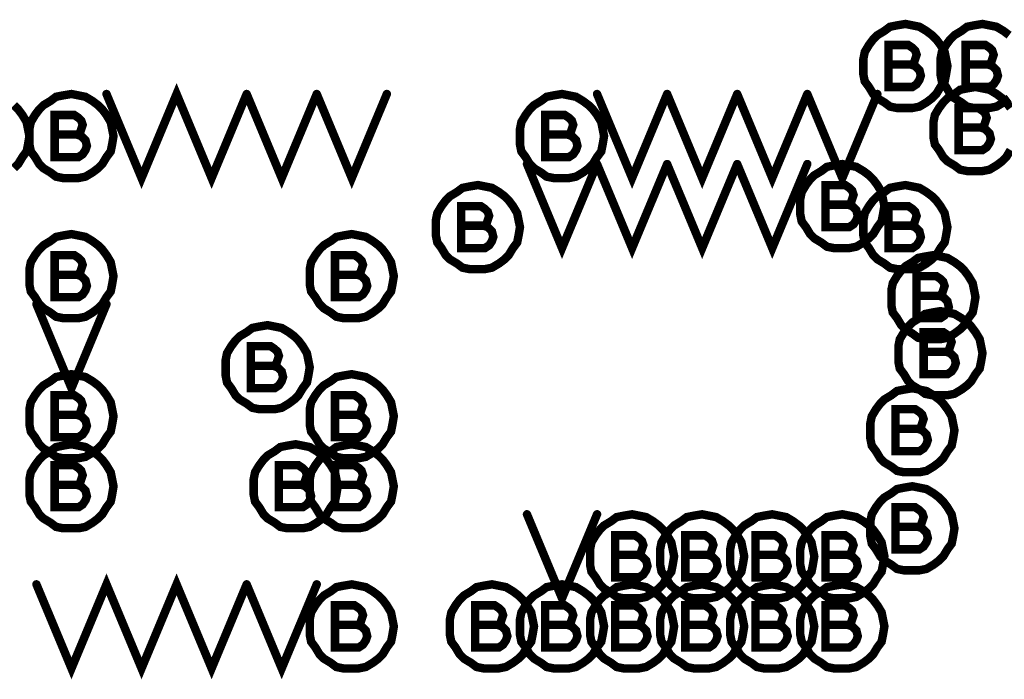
# Model space of a CAD drawing. Extents: x 28 to 61, y 24.9 to 46.
# Tile 28 of 96: x 35.518 to 36.221, y 32.172 to 32.643. Entities that reach past the tile are written whole.
import ezdxf

# ---------------------------------------------------------------- set-up
doc = ezdxf.new("R2010")
doc.units = 0
doc.layers.add('1', color=2, linetype='CONTINUOUS')

msp = doc.modelspace()

# ---------------------------------------------------------------- linework, layer by layer
at = {"layer": '1', "const_width": 0.006}
for points in [[(36.18, 32.61), (36.179, 32.615), (36.178, 32.62), (36.175, 32.625), (36.172, 32.629), (36.169, 32.632), (36.165, 32.635), (36.16, 32.638), (36.155, 32.639), (36.15, 32.64), (36.144, 32.639), (36.139, 32.638), (36.135, 32.635), (36.13, 32.632), (36.127, 32.629), (36.124, 32.625), (36.121, 32.62), (36.12, 32.615), (36.12, 32.61), (36.12, 32.604), (36.121, 32.599), (36.124, 32.595), (36.127, 32.59), (36.13, 32.587), (36.135, 32.584), (36.139, 32.581), (36.144, 32.58), (36.15, 32.58), (36.155, 32.58), (36.16, 32.581), (36.165, 32.584), (36.169, 32.587), (36.172, 32.59), (36.175, 32.595), (36.178, 32.599), (36.179, 32.604), (36.18, 32.61)], [(36.224, 32.632), (36.22, 32.635), (36.215, 32.638), (36.21, 32.639), (36.205, 32.64), (36.199, 32.639), (36.194, 32.638), (36.19, 32.635), (36.185, 32.632), (36.182, 32.629), (36.179, 32.625), (36.176, 32.62), (36.175, 32.615), (36.175, 32.61), (36.175, 32.604), (36.176, 32.599), (36.179, 32.595), (36.182, 32.59), (36.185, 32.587), (36.19, 32.584), (36.194, 32.581), (36.199, 32.58), (36.205, 32.58), (36.21, 32.58), (36.215, 32.581), (36.22, 32.584), (36.224, 32.587)], [(36.154, 32.611), (36.156, 32.612), (36.157, 32.615), (36.158, 32.618), (36.157, 32.621), (36.155, 32.623), (36.152, 32.625), (36.138, 32.625), (36.138, 32.595), (36.155, 32.595), (36.158, 32.597), (36.16, 32.6), (36.161, 32.603), (36.16, 32.607), (36.157, 32.61), (36.154, 32.611), (36.138, 32.611)], [(36.209, 32.611), (36.211, 32.612), (36.212, 32.615), (36.213, 32.618), (36.212, 32.621), (36.21, 32.623), (36.207, 32.625), (36.193, 32.625), (36.193, 32.595), (36.21, 32.595), (36.213, 32.597), (36.215, 32.6), (36.216, 32.603), (36.215, 32.607), (36.212, 32.61), (36.209, 32.611), (36.193, 32.611)], [(35.58, 32.59), (35.605, 32.53), (35.63, 32.59), (35.655, 32.53), (35.68, 32.59)], [(36.225, 32.58), (36.222, 32.584), (36.219, 32.587), (36.215, 32.59), (36.21, 32.593), (36.205, 32.594), (36.2, 32.595), (36.194, 32.594), (36.189, 32.593), (36.185, 32.59), (36.18, 32.587), (36.177, 32.584), (36.174, 32.58), (36.171, 32.575), (36.17, 32.57), (36.17, 32.565), (36.17, 32.559), (36.171, 32.554), (36.174, 32.55), (36.177, 32.545), (36.18, 32.542), (36.185, 32.539), (36.189, 32.536), (36.194, 32.535), (36.2, 32.535), (36.205, 32.535), (36.21, 32.536), (36.215, 32.539), (36.219, 32.542), (36.222, 32.545), (36.225, 32.55)], [(35.585, 32.56), (35.584, 32.565), (35.583, 32.57), (35.58, 32.575), (35.577, 32.579), (35.574, 32.582), (35.57, 32.585), (35.565, 32.588), (35.56, 32.589), (35.555, 32.59), (35.549, 32.589), (35.544, 32.588), (35.54, 32.585), (35.535, 32.582), (35.532, 32.579), (35.529, 32.575), (35.526, 32.57), (35.525, 32.565), (35.525, 32.56), (35.525, 32.554), (35.526, 32.549), (35.529, 32.545), (35.532, 32.54), (35.535, 32.537), (35.54, 32.534), (35.544, 32.531), (35.549, 32.53), (35.555, 32.53), (35.56, 32.53), (35.565, 32.531), (35.57, 32.534), (35.574, 32.537), (35.577, 32.54), (35.58, 32.545), (35.583, 32.549), (35.584, 32.554), (35.585, 32.56)], [(35.68, 32.59), (35.705, 32.53), (35.73, 32.59)], [(35.73, 32.59), (35.755, 32.53), (35.78, 32.59)], [(35.935, 32.56), (35.934, 32.565), (35.933, 32.57), (35.93, 32.575), (35.927, 32.579), (35.924, 32.582), (35.92, 32.585), (35.915, 32.588), (35.91, 32.589), (35.905, 32.59), (35.899, 32.589), (35.894, 32.588), (35.89, 32.585), (35.885, 32.582), (35.882, 32.579), (35.879, 32.575), (35.876, 32.57), (35.875, 32.565), (35.875, 32.56), (35.875, 32.554), (35.876, 32.549), (35.879, 32.545), (35.882, 32.54), (35.885, 32.537), (35.89, 32.534), (35.894, 32.531), (35.899, 32.53), (35.905, 32.53), (35.91, 32.53), (35.915, 32.531), (35.92, 32.534), (35.924, 32.537), (35.927, 32.54), (35.93, 32.545), (35.933, 32.549), (35.934, 32.554), (35.935, 32.56)], [(35.93, 32.59), (35.955, 32.53), (35.98, 32.59)], [(35.98, 32.59), (36.005, 32.53), (36.03, 32.59)], [(36.03, 32.59), (36.055, 32.53), (36.08, 32.59)], [(36.08, 32.59), (36.105, 32.53), (36.13, 32.59)], [(35.525, 32.56), (35.524, 32.565), (35.523, 32.57), (35.52, 32.575), (35.517, 32.579), (35.514, 32.582)], [(36.204, 32.566), (36.206, 32.567), (36.207, 32.57), (36.208, 32.573), (36.207, 32.576), (36.205, 32.578), (36.202, 32.58), (36.188, 32.58), (36.188, 32.55), (36.205, 32.55), (36.208, 32.552), (36.21, 32.555), (36.211, 32.558), (36.21, 32.562), (36.207, 32.565), (36.204, 32.566), (36.188, 32.566)], [(35.559, 32.561), (35.561, 32.562), (35.562, 32.565), (35.563, 32.568), (35.562, 32.571), (35.56, 32.573), (35.557, 32.575), (35.543, 32.575), (35.543, 32.545), (35.56, 32.545), (35.563, 32.547), (35.565, 32.55), (35.566, 32.553), (35.565, 32.557), (35.562, 32.56), (35.559, 32.561), (35.543, 32.561)], [(35.909, 32.561), (35.911, 32.562), (35.912, 32.565), (35.913, 32.568), (35.912, 32.571), (35.91, 32.573), (35.907, 32.575), (35.893, 32.575), (35.893, 32.545), (35.91, 32.545), (35.913, 32.547), (35.915, 32.55), (35.916, 32.553), (35.915, 32.557), (35.912, 32.56), (35.909, 32.561), (35.893, 32.561)], [(35.514, 32.537), (35.517, 32.54), (35.52, 32.545), (35.523, 32.549), (35.524, 32.554), (35.525, 32.56)], [(35.88, 32.54), (35.905, 32.48), (35.93, 32.54)], [(35.93, 32.54), (35.955, 32.48), (35.98, 32.54)], [(35.98, 32.54), (36.005, 32.48), (36.03, 32.54)], [(36.03, 32.54), (36.055, 32.48), (36.08, 32.54)], [(36.135, 32.51), (36.134, 32.515), (36.133, 32.52), (36.13, 32.525), (36.127, 32.529), (36.124, 32.532), (36.12, 32.535), (36.115, 32.538), (36.11, 32.539), (36.105, 32.54), (36.099, 32.539), (36.094, 32.538), (36.09, 32.535), (36.085, 32.532), (36.082, 32.529), (36.079, 32.525), (36.076, 32.52), (36.075, 32.515), (36.075, 32.51), (36.075, 32.504), (36.076, 32.499), (36.079, 32.495), (36.082, 32.49), (36.085, 32.487), (36.09, 32.484), (36.094, 32.481), (36.099, 32.48), (36.105, 32.48), (36.11, 32.48), (36.115, 32.481), (36.12, 32.484), (36.124, 32.487), (36.127, 32.49), (36.13, 32.495), (36.133, 32.499), (36.134, 32.504), (36.135, 32.51)], [(35.875, 32.495), (35.874, 32.5), (35.873, 32.505), (35.87, 32.51), (35.867, 32.514), (35.864, 32.517), (35.86, 32.52), (35.855, 32.523), (35.85, 32.524), (35.845, 32.525), (35.839, 32.524), (35.834, 32.523), (35.83, 32.52), (35.825, 32.517), (35.822, 32.514), (35.819, 32.51), (35.816, 32.505), (35.815, 32.5), (35.815, 32.495), (35.815, 32.489), (35.816, 32.484), (35.819, 32.48), (35.822, 32.475), (35.825, 32.472), (35.83, 32.469), (35.834, 32.466), (35.839, 32.465), (35.845, 32.465), (35.85, 32.465), (35.855, 32.466), (35.86, 32.469), (35.864, 32.472), (35.867, 32.475), (35.87, 32.48), (35.873, 32.484), (35.874, 32.489), (35.875, 32.495)], [(36.109, 32.511), (36.111, 32.512), (36.112, 32.515), (36.113, 32.518), (36.112, 32.521), (36.11, 32.523), (36.107, 32.525), (36.093, 32.525), (36.093, 32.495), (36.11, 32.495), (36.113, 32.497), (36.115, 32.5), (36.116, 32.503), (36.115, 32.507), (36.112, 32.51), (36.109, 32.511), (36.093, 32.511)], [(36.18, 32.495), (36.179, 32.5), (36.178, 32.505), (36.175, 32.51), (36.172, 32.514), (36.169, 32.517), (36.165, 32.52), (36.16, 32.523), (36.155, 32.524), (36.15, 32.525), (36.144, 32.524), (36.139, 32.523), (36.135, 32.52), (36.13, 32.517), (36.127, 32.514), (36.124, 32.51), (36.121, 32.505), (36.12, 32.5), (36.12, 32.495), (36.12, 32.489), (36.121, 32.484), (36.124, 32.48), (36.127, 32.475), (36.13, 32.472), (36.135, 32.469), (36.139, 32.466), (36.144, 32.465), (36.15, 32.465), (36.155, 32.465), (36.16, 32.466), (36.165, 32.469), (36.169, 32.472), (36.172, 32.475), (36.175, 32.48), (36.178, 32.484), (36.179, 32.489), (36.18, 32.495)], [(35.849, 32.496), (35.851, 32.497), (35.852, 32.5), (35.853, 32.503), (35.852, 32.506), (35.85, 32.508), (35.847, 32.51), (35.833, 32.51), (35.833, 32.48), (35.85, 32.48), (35.853, 32.482), (35.855, 32.485), (35.856, 32.488), (35.855, 32.492), (35.852, 32.495), (35.849, 32.496), (35.833, 32.496)], [(36.154, 32.496), (36.156, 32.497), (36.157, 32.5), (36.158, 32.503), (36.157, 32.506), (36.155, 32.508), (36.152, 32.51), (36.138, 32.51), (36.138, 32.48), (36.155, 32.48), (36.158, 32.482), (36.16, 32.485), (36.161, 32.488), (36.16, 32.492), (36.157, 32.495), (36.154, 32.496), (36.138, 32.496)], [(35.585, 32.46), (35.584, 32.465), (35.583, 32.47), (35.58, 32.475), (35.577, 32.479), (35.574, 32.482), (35.57, 32.485), (35.565, 32.488), (35.56, 32.489), (35.555, 32.49), (35.549, 32.489), (35.544, 32.488), (35.54, 32.485), (35.535, 32.482), (35.532, 32.479), (35.529, 32.475), (35.526, 32.47), (35.525, 32.465), (35.525, 32.46), (35.525, 32.454), (35.526, 32.449), (35.529, 32.445), (35.532, 32.44), (35.535, 32.437), (35.54, 32.434), (35.544, 32.431), (35.549, 32.43), (35.555, 32.43), (35.56, 32.43), (35.565, 32.431), (35.57, 32.434), (35.574, 32.437), (35.577, 32.44), (35.58, 32.445), (35.583, 32.449), (35.584, 32.454), (35.585, 32.46)], [(35.785, 32.46), (35.784, 32.465), (35.783, 32.47), (35.78, 32.475), (35.777, 32.479), (35.774, 32.482), (35.77, 32.485), (35.765, 32.488), (35.76, 32.489), (35.755, 32.49), (35.749, 32.489), (35.744, 32.488), (35.74, 32.485), (35.735, 32.482), (35.732, 32.479), (35.729, 32.475), (35.726, 32.47), (35.725, 32.465), (35.725, 32.46), (35.725, 32.454), (35.726, 32.449), (35.729, 32.445), (35.732, 32.44), (35.735, 32.437), (35.74, 32.434), (35.744, 32.431), (35.749, 32.43), (35.755, 32.43), (35.76, 32.43), (35.765, 32.431), (35.77, 32.434), (35.774, 32.437), (35.777, 32.44), (35.78, 32.445), (35.783, 32.449), (35.784, 32.454), (35.785, 32.46)], [(35.559, 32.461), (35.561, 32.462), (35.562, 32.465), (35.563, 32.468), (35.562, 32.471), (35.56, 32.473), (35.557, 32.475), (35.543, 32.475), (35.543, 32.445), (35.56, 32.445), (35.563, 32.447), (35.565, 32.45), (35.566, 32.453), (35.565, 32.457), (35.562, 32.46), (35.559, 32.461), (35.543, 32.461)], [(35.759, 32.461), (35.761, 32.462), (35.762, 32.465), (35.763, 32.468), (35.762, 32.471), (35.76, 32.473), (35.757, 32.475), (35.743, 32.475), (35.743, 32.445), (35.76, 32.445), (35.763, 32.447), (35.765, 32.45), (35.766, 32.453), (35.765, 32.457), (35.762, 32.46), (35.759, 32.461), (35.743, 32.461)], [(36.2, 32.445), (36.199, 32.45), (36.198, 32.455), (36.195, 32.46), (36.192, 32.464), (36.189, 32.467), (36.185, 32.47), (36.18, 32.473), (36.175, 32.474), (36.17, 32.475), (36.164, 32.474), (36.159, 32.473), (36.155, 32.47), (36.15, 32.467), (36.147, 32.464), (36.144, 32.46), (36.141, 32.455), (36.14, 32.45), (36.14, 32.445), (36.14, 32.439), (36.141, 32.434), (36.144, 32.43), (36.147, 32.425), (36.15, 32.422), (36.155, 32.419), (36.159, 32.416), (36.164, 32.415), (36.17, 32.415), (36.175, 32.415), (36.18, 32.416), (36.185, 32.419), (36.189, 32.422), (36.192, 32.425), (36.195, 32.43), (36.198, 32.434), (36.199, 32.439), (36.2, 32.445)], [(36.174, 32.446), (36.176, 32.447), (36.177, 32.45), (36.178, 32.453), (36.177, 32.456), (36.175, 32.458), (36.172, 32.46), (36.158, 32.46), (36.158, 32.43), (36.175, 32.43), (36.178, 32.432), (36.18, 32.435), (36.181, 32.438), (36.18, 32.442), (36.177, 32.445), (36.174, 32.446), (36.158, 32.446)], [(35.53, 32.44), (35.555, 32.38), (35.58, 32.44)], [(36.205, 32.405), (36.204, 32.41), (36.203, 32.415), (36.2, 32.42), (36.197, 32.424), (36.194, 32.427), (36.19, 32.43), (36.185, 32.433), (36.18, 32.434), (36.175, 32.435), (36.169, 32.434), (36.164, 32.433), (36.16, 32.43), (36.155, 32.427), (36.152, 32.424), (36.149, 32.42), (36.146, 32.415), (36.145, 32.41), (36.145, 32.405), (36.145, 32.399), (36.146, 32.394), (36.149, 32.39), (36.152, 32.385), (36.155, 32.382), (36.16, 32.379), (36.164, 32.376), (36.169, 32.375), (36.175, 32.375), (36.18, 32.375), (36.185, 32.376), (36.19, 32.379), (36.194, 32.382), (36.197, 32.385), (36.2, 32.39), (36.203, 32.394), (36.204, 32.399), (36.205, 32.405)], [(35.725, 32.395), (35.724, 32.4), (35.723, 32.405), (35.72, 32.41), (35.717, 32.414), (35.714, 32.417), (35.71, 32.42), (35.705, 32.423), (35.7, 32.424), (35.695, 32.425), (35.689, 32.424), (35.684, 32.423), (35.68, 32.42), (35.675, 32.417), (35.672, 32.414), (35.669, 32.41), (35.666, 32.405), (35.665, 32.4), (35.665, 32.395), (35.665, 32.389), (35.666, 32.384), (35.669, 32.38), (35.672, 32.375), (35.675, 32.372), (35.68, 32.369), (35.684, 32.366), (35.689, 32.365), (35.695, 32.365), (35.7, 32.365), (35.705, 32.366), (35.71, 32.369), (35.714, 32.372), (35.717, 32.375), (35.72, 32.38), (35.723, 32.384), (35.724, 32.389), (35.725, 32.395)], [(36.179, 32.406), (36.181, 32.407), (36.182, 32.41), (36.183, 32.413), (36.182, 32.416), (36.18, 32.418), (36.177, 32.42), (36.163, 32.42), (36.163, 32.39), (36.18, 32.39), (36.183, 32.392), (36.185, 32.395), (36.186, 32.398), (36.185, 32.402), (36.182, 32.405), (36.179, 32.406), (36.163, 32.406)], [(35.699, 32.396), (35.701, 32.397), (35.702, 32.4), (35.703, 32.403), (35.702, 32.406), (35.7, 32.408), (35.697, 32.41), (35.683, 32.41), (35.683, 32.38), (35.7, 32.38), (35.703, 32.382), (35.705, 32.385), (35.706, 32.388), (35.705, 32.392), (35.702, 32.395), (35.699, 32.396), (35.683, 32.396)], [(35.585, 32.36), (35.584, 32.365), (35.583, 32.37), (35.58, 32.375), (35.577, 32.379), (35.574, 32.382), (35.57, 32.385), (35.565, 32.388), (35.56, 32.389), (35.555, 32.39), (35.549, 32.389), (35.544, 32.388), (35.54, 32.385), (35.535, 32.382), (35.532, 32.379), (35.529, 32.375), (35.526, 32.37), (35.525, 32.365), (35.525, 32.36), (35.525, 32.354), (35.526, 32.349), (35.529, 32.345), (35.532, 32.34), (35.535, 32.337), (35.54, 32.334), (35.544, 32.331), (35.549, 32.33), (35.555, 32.33), (35.56, 32.33), (35.565, 32.331), (35.57, 32.334), (35.574, 32.337), (35.577, 32.34), (35.58, 32.345), (35.583, 32.349), (35.584, 32.354), (35.585, 32.36)], [(35.785, 32.36), (35.784, 32.365), (35.783, 32.37), (35.78, 32.375), (35.777, 32.379), (35.774, 32.382), (35.77, 32.385), (35.765, 32.388), (35.76, 32.389), (35.755, 32.39), (35.749, 32.389), (35.744, 32.388), (35.74, 32.385), (35.735, 32.382), (35.732, 32.379), (35.729, 32.375), (35.726, 32.37), (35.725, 32.365), (35.725, 32.36), (35.725, 32.354), (35.726, 32.349), (35.729, 32.345), (35.732, 32.34), (35.735, 32.337), (35.74, 32.334), (35.744, 32.331), (35.749, 32.33), (35.755, 32.33), (35.76, 32.33), (35.765, 32.331), (35.77, 32.334), (35.774, 32.337), (35.777, 32.34), (35.78, 32.345), (35.783, 32.349), (35.784, 32.354), (35.785, 32.36)], [(36.185, 32.35), (36.184, 32.355), (36.183, 32.36), (36.18, 32.365), (36.177, 32.369), (36.174, 32.372), (36.17, 32.375), (36.165, 32.378), (36.16, 32.379), (36.155, 32.38), (36.149, 32.379), (36.144, 32.378), (36.14, 32.375), (36.135, 32.372), (36.132, 32.369), (36.129, 32.365), (36.126, 32.36), (36.125, 32.355), (36.125, 32.35), (36.125, 32.344), (36.126, 32.339), (36.129, 32.335), (36.132, 32.33), (36.135, 32.327), (36.14, 32.324), (36.144, 32.321), (36.149, 32.32), (36.155, 32.32), (36.16, 32.32), (36.165, 32.321), (36.17, 32.324), (36.174, 32.327), (36.177, 32.33), (36.18, 32.335), (36.183, 32.339), (36.184, 32.344), (36.185, 32.35)], [(35.559, 32.361), (35.561, 32.362), (35.562, 32.365), (35.563, 32.368), (35.562, 32.371), (35.56, 32.373), (35.557, 32.375), (35.543, 32.375), (35.543, 32.345), (35.56, 32.345), (35.563, 32.347), (35.565, 32.35), (35.566, 32.353), (35.565, 32.357), (35.562, 32.36), (35.559, 32.361), (35.543, 32.361)], [(35.759, 32.361), (35.761, 32.362), (35.762, 32.365), (35.763, 32.368), (35.762, 32.371), (35.76, 32.373), (35.757, 32.375), (35.743, 32.375), (35.743, 32.345), (35.76, 32.345), (35.763, 32.347), (35.765, 32.35), (35.766, 32.353), (35.765, 32.357), (35.762, 32.36), (35.759, 32.361), (35.743, 32.361)], [(36.159, 32.351), (36.161, 32.352), (36.162, 32.355), (36.163, 32.358), (36.162, 32.361), (36.16, 32.363), (36.157, 32.365), (36.143, 32.365), (36.143, 32.335), (36.16, 32.335), (36.163, 32.337), (36.165, 32.34), (36.166, 32.343), (36.165, 32.347), (36.162, 32.35), (36.159, 32.351), (36.143, 32.351)], [(35.585, 32.31), (35.584, 32.315), (35.583, 32.32), (35.58, 32.325), (35.577, 32.329), (35.574, 32.332), (35.57, 32.335), (35.565, 32.338), (35.56, 32.339), (35.555, 32.34), (35.549, 32.339), (35.544, 32.338), (35.54, 32.335), (35.535, 32.332), (35.532, 32.329), (35.529, 32.325), (35.526, 32.32), (35.525, 32.315), (35.525, 32.31), (35.525, 32.304), (35.526, 32.299), (35.529, 32.295), (35.532, 32.29), (35.535, 32.287), (35.54, 32.284), (35.544, 32.281), (35.549, 32.28), (35.555, 32.28), (35.56, 32.28), (35.565, 32.281), (35.57, 32.284), (35.574, 32.287), (35.577, 32.29), (35.58, 32.295), (35.583, 32.299), (35.584, 32.304), (35.585, 32.31)], [(35.745, 32.31), (35.744, 32.315), (35.743, 32.32), (35.74, 32.325), (35.737, 32.329), (35.734, 32.332), (35.73, 32.335), (35.725, 32.338), (35.72, 32.339), (35.715, 32.34), (35.709, 32.339), (35.704, 32.338), (35.7, 32.335), (35.695, 32.332), (35.692, 32.329), (35.689, 32.325), (35.686, 32.32), (35.685, 32.315), (35.685, 32.31), (35.685, 32.304), (35.686, 32.299), (35.689, 32.295), (35.692, 32.29), (35.695, 32.287), (35.7, 32.284), (35.704, 32.281), (35.709, 32.28), (35.715, 32.28), (35.72, 32.28), (35.725, 32.281), (35.73, 32.284), (35.734, 32.287), (35.737, 32.29), (35.74, 32.295), (35.743, 32.299), (35.744, 32.304), (35.745, 32.31)], [(35.785, 32.31), (35.784, 32.315), (35.783, 32.32), (35.78, 32.325), (35.777, 32.329), (35.774, 32.332), (35.77, 32.335), (35.765, 32.338), (35.76, 32.339), (35.755, 32.34), (35.749, 32.339), (35.744, 32.338), (35.74, 32.335), (35.735, 32.332), (35.732, 32.329), (35.729, 32.325), (35.726, 32.32), (35.725, 32.315), (35.725, 32.31), (35.725, 32.304), (35.726, 32.299), (35.729, 32.295), (35.732, 32.29), (35.735, 32.287), (35.74, 32.284), (35.744, 32.281), (35.749, 32.28), (35.755, 32.28), (35.76, 32.28), (35.765, 32.281), (35.77, 32.284), (35.774, 32.287), (35.777, 32.29), (35.78, 32.295), (35.783, 32.299), (35.784, 32.304), (35.785, 32.31)], [(35.559, 32.311), (35.561, 32.312), (35.562, 32.315), (35.563, 32.318), (35.562, 32.321), (35.56, 32.323), (35.557, 32.325), (35.543, 32.325), (35.543, 32.295), (35.56, 32.295), (35.563, 32.297), (35.565, 32.3), (35.566, 32.303), (35.565, 32.307), (35.562, 32.31), (35.559, 32.311), (35.543, 32.311)], [(35.719, 32.311), (35.721, 32.312), (35.722, 32.315), (35.723, 32.318), (35.722, 32.321), (35.72, 32.323), (35.717, 32.325), (35.703, 32.325), (35.703, 32.295), (35.72, 32.295), (35.723, 32.297), (35.725, 32.3), (35.726, 32.303), (35.725, 32.307), (35.722, 32.31), (35.719, 32.311), (35.703, 32.311)], [(35.759, 32.311), (35.761, 32.312), (35.762, 32.315), (35.763, 32.318), (35.762, 32.321), (35.76, 32.323), (35.757, 32.325), (35.743, 32.325), (35.743, 32.295), (35.76, 32.295), (35.763, 32.297), (35.765, 32.3), (35.766, 32.303), (35.765, 32.307), (35.762, 32.31), (35.759, 32.311), (35.743, 32.311)], [(36.185, 32.28), (36.184, 32.285), (36.183, 32.29), (36.18, 32.295), (36.177, 32.299), (36.174, 32.302), (36.17, 32.305), (36.165, 32.308), (36.16, 32.309), (36.155, 32.31), (36.149, 32.309), (36.144, 32.308), (36.14, 32.305), (36.135, 32.302), (36.132, 32.299), (36.129, 32.295), (36.126, 32.29), (36.125, 32.285), (36.125, 32.28), (36.125, 32.274), (36.126, 32.269), (36.129, 32.265), (36.132, 32.26), (36.135, 32.257), (36.14, 32.254), (36.144, 32.251), (36.149, 32.25), (36.155, 32.25), (36.16, 32.25), (36.165, 32.251), (36.17, 32.254), (36.174, 32.257), (36.177, 32.26), (36.18, 32.265), (36.183, 32.269), (36.184, 32.274), (36.185, 32.28)], [(36.159, 32.281), (36.161, 32.282), (36.162, 32.285), (36.163, 32.288), (36.162, 32.291), (36.16, 32.293), (36.157, 32.295), (36.143, 32.295), (36.143, 32.265), (36.16, 32.265), (36.163, 32.267), (36.165, 32.27), (36.166, 32.273), (36.165, 32.277), (36.162, 32.28), (36.159, 32.281), (36.143, 32.281)], [(35.88, 32.29), (35.905, 32.23), (35.93, 32.29)], [(35.985, 32.26), (35.984, 32.265), (35.983, 32.27), (35.98, 32.275), (35.977, 32.279), (35.974, 32.282), (35.97, 32.285), (35.965, 32.288), (35.96, 32.289), (35.955, 32.29), (35.949, 32.289), (35.944, 32.288), (35.94, 32.285), (35.935, 32.282), (35.932, 32.279), (35.929, 32.275), (35.926, 32.27), (35.925, 32.265), (35.925, 32.26), (35.925, 32.254), (35.926, 32.249), (35.929, 32.245), (35.932, 32.24), (35.935, 32.237), (35.94, 32.234), (35.944, 32.231), (35.949, 32.23), (35.955, 32.23), (35.96, 32.23), (35.965, 32.231), (35.97, 32.234), (35.974, 32.237), (35.977, 32.24), (35.98, 32.245), (35.983, 32.249), (35.984, 32.254), (35.985, 32.26)], [(36.035, 32.26), (36.034, 32.265), (36.033, 32.27), (36.03, 32.275), (36.027, 32.279), (36.024, 32.282), (36.02, 32.285), (36.015, 32.288), (36.01, 32.289), (36.005, 32.29), (35.999, 32.289), (35.994, 32.288), (35.99, 32.285), (35.985, 32.282), (35.982, 32.279), (35.979, 32.275), (35.976, 32.27), (35.975, 32.265), (35.975, 32.26), (35.975, 32.254), (35.976, 32.249), (35.979, 32.245), (35.982, 32.24), (35.985, 32.237), (35.99, 32.234), (35.994, 32.231), (35.999, 32.23), (36.005, 32.23), (36.01, 32.23), (36.015, 32.231), (36.02, 32.234), (36.024, 32.237), (36.027, 32.24), (36.03, 32.245), (36.033, 32.249), (36.034, 32.254), (36.035, 32.26)], [(36.085, 32.26), (36.084, 32.265), (36.083, 32.27), (36.08, 32.275), (36.077, 32.279), (36.074, 32.282), (36.07, 32.285), (36.065, 32.288), (36.06, 32.289), (36.055, 32.29), (36.049, 32.289), (36.044, 32.288), (36.04, 32.285), (36.035, 32.282), (36.032, 32.279), (36.029, 32.275), (36.026, 32.27), (36.025, 32.265), (36.025, 32.26), (36.025, 32.254), (36.026, 32.249), (36.029, 32.245), (36.032, 32.24), (36.035, 32.237), (36.04, 32.234), (36.044, 32.231), (36.049, 32.23), (36.055, 32.23), (36.06, 32.23), (36.065, 32.231), (36.07, 32.234), (36.074, 32.237), (36.077, 32.24), (36.08, 32.245), (36.083, 32.249), (36.084, 32.254), (36.085, 32.26)], [(36.135, 32.26), (36.134, 32.265), (36.133, 32.27), (36.13, 32.275), (36.127, 32.279), (36.124, 32.282), (36.12, 32.285), (36.115, 32.288), (36.11, 32.289), (36.105, 32.29), (36.099, 32.289), (36.094, 32.288), (36.09, 32.285), (36.085, 32.282), (36.082, 32.279), (36.079, 32.275), (36.076, 32.27), (36.075, 32.265), (36.075, 32.26), (36.075, 32.254), (36.076, 32.249), (36.079, 32.245), (36.082, 32.24), (36.085, 32.237), (36.09, 32.234), (36.094, 32.231), (36.099, 32.23), (36.105, 32.23), (36.11, 32.23), (36.115, 32.231), (36.12, 32.234), (36.124, 32.237), (36.127, 32.24), (36.13, 32.245), (36.133, 32.249), (36.134, 32.254), (36.135, 32.26)], [(35.959, 32.261), (35.961, 32.262), (35.962, 32.265), (35.963, 32.268), (35.962, 32.271), (35.96, 32.273), (35.957, 32.275), (35.943, 32.275), (35.943, 32.245), (35.96, 32.245), (35.963, 32.247), (35.965, 32.25), (35.966, 32.253), (35.965, 32.257), (35.962, 32.26), (35.959, 32.261), (35.943, 32.261)], [(36.009, 32.261), (36.011, 32.262), (36.012, 32.265), (36.013, 32.268), (36.012, 32.271), (36.01, 32.273), (36.007, 32.275), (35.993, 32.275), (35.993, 32.245), (36.01, 32.245), (36.013, 32.247), (36.015, 32.25), (36.016, 32.253), (36.015, 32.257), (36.012, 32.26), (36.009, 32.261), (35.993, 32.261)], [(36.059, 32.261), (36.061, 32.262), (36.062, 32.265), (36.063, 32.268), (36.062, 32.271), (36.06, 32.273), (36.057, 32.275), (36.043, 32.275), (36.043, 32.245), (36.06, 32.245), (36.063, 32.247), (36.065, 32.25), (36.066, 32.253), (36.065, 32.257), (36.062, 32.26), (36.059, 32.261), (36.043, 32.261)], [(36.109, 32.261), (36.111, 32.262), (36.112, 32.265), (36.113, 32.268), (36.112, 32.271), (36.11, 32.273), (36.107, 32.275), (36.093, 32.275), (36.093, 32.245), (36.11, 32.245), (36.113, 32.247), (36.115, 32.25), (36.116, 32.253), (36.115, 32.257), (36.112, 32.26), (36.109, 32.261), (36.093, 32.261)], [(35.53, 32.24), (35.555, 32.18), (35.58, 32.24), (35.605, 32.18), (35.63, 32.24), (35.655, 32.18), (35.68, 32.24)], [(35.68, 32.24), (35.705, 32.18), (35.73, 32.24)], [(35.785, 32.21), (35.784, 32.215), (35.783, 32.22), (35.78, 32.225), (35.777, 32.229), (35.774, 32.232), (35.77, 32.235), (35.765, 32.238), (35.76, 32.239), (35.755, 32.24), (35.749, 32.239), (35.744, 32.238), (35.74, 32.235), (35.735, 32.232), (35.732, 32.229), (35.729, 32.225), (35.726, 32.22), (35.725, 32.215), (35.725, 32.21), (35.725, 32.204), (35.726, 32.199), (35.729, 32.195), (35.732, 32.19), (35.735, 32.187), (35.74, 32.184), (35.744, 32.181), (35.749, 32.18), (35.755, 32.18), (35.76, 32.18), (35.765, 32.181), (35.77, 32.184), (35.774, 32.187), (35.777, 32.19), (35.78, 32.195), (35.783, 32.199), (35.784, 32.204), (35.785, 32.21)], [(35.885, 32.21), (35.884, 32.215), (35.883, 32.22), (35.88, 32.225), (35.877, 32.229), (35.874, 32.232), (35.87, 32.235), (35.865, 32.238), (35.86, 32.239), (35.855, 32.24), (35.849, 32.239), (35.844, 32.238), (35.84, 32.235), (35.835, 32.232), (35.832, 32.229), (35.829, 32.225), (35.826, 32.22), (35.825, 32.215), (35.825, 32.21), (35.825, 32.204), (35.826, 32.199), (35.829, 32.195), (35.832, 32.19), (35.835, 32.187), (35.84, 32.184), (35.844, 32.181), (35.849, 32.18), (35.855, 32.18), (35.86, 32.18), (35.865, 32.181), (35.87, 32.184), (35.874, 32.187), (35.877, 32.19), (35.88, 32.195), (35.883, 32.199), (35.884, 32.204), (35.885, 32.21)], [(35.935, 32.21), (35.934, 32.215), (35.933, 32.22), (35.93, 32.225), (35.927, 32.229), (35.924, 32.232), (35.92, 32.235), (35.915, 32.238), (35.91, 32.239), (35.905, 32.24), (35.899, 32.239), (35.894, 32.238), (35.89, 32.235), (35.885, 32.232), (35.882, 32.229), (35.879, 32.225), (35.876, 32.22), (35.875, 32.215), (35.875, 32.21), (35.875, 32.204), (35.876, 32.199), (35.879, 32.195), (35.882, 32.19), (35.885, 32.187), (35.89, 32.184), (35.894, 32.181), (35.899, 32.18), (35.905, 32.18), (35.91, 32.18), (35.915, 32.181), (35.92, 32.184), (35.924, 32.187), (35.927, 32.19), (35.93, 32.195), (35.933, 32.199), (35.934, 32.204), (35.935, 32.21)], [(35.985, 32.21), (35.984, 32.215), (35.983, 32.22), (35.98, 32.225), (35.977, 32.229), (35.974, 32.232), (35.97, 32.235), (35.965, 32.238), (35.96, 32.239), (35.955, 32.24), (35.949, 32.239), (35.944, 32.238), (35.94, 32.235), (35.935, 32.232), (35.932, 32.229), (35.929, 32.225), (35.926, 32.22), (35.925, 32.215), (35.925, 32.21), (35.925, 32.204), (35.926, 32.199), (35.929, 32.195), (35.932, 32.19), (35.935, 32.187), (35.94, 32.184), (35.944, 32.181), (35.949, 32.18), (35.955, 32.18), (35.96, 32.18), (35.965, 32.181), (35.97, 32.184), (35.974, 32.187), (35.977, 32.19), (35.98, 32.195), (35.983, 32.199), (35.984, 32.204), (35.985, 32.21)], [(36.035, 32.21), (36.034, 32.215), (36.033, 32.22), (36.03, 32.225), (36.027, 32.229), (36.024, 32.232), (36.02, 32.235), (36.015, 32.238), (36.01, 32.239), (36.005, 32.24), (35.999, 32.239), (35.994, 32.238), (35.99, 32.235), (35.985, 32.232), (35.982, 32.229), (35.979, 32.225), (35.976, 32.22), (35.975, 32.215), (35.975, 32.21), (35.975, 32.204), (35.976, 32.199), (35.979, 32.195), (35.982, 32.19), (35.985, 32.187), (35.99, 32.184), (35.994, 32.181), (35.999, 32.18), (36.005, 32.18), (36.01, 32.18), (36.015, 32.181), (36.02, 32.184), (36.024, 32.187), (36.027, 32.19), (36.03, 32.195), (36.033, 32.199), (36.034, 32.204), (36.035, 32.21)], [(36.085, 32.21), (36.084, 32.215), (36.083, 32.22), (36.08, 32.225), (36.077, 32.229), (36.074, 32.232), (36.07, 32.235), (36.065, 32.238), (36.06, 32.239), (36.055, 32.24), (36.049, 32.239), (36.044, 32.238), (36.04, 32.235), (36.035, 32.232), (36.032, 32.229), (36.029, 32.225), (36.026, 32.22), (36.025, 32.215), (36.025, 32.21), (36.025, 32.204), (36.026, 32.199), (36.029, 32.195), (36.032, 32.19), (36.035, 32.187), (36.04, 32.184), (36.044, 32.181), (36.049, 32.18), (36.055, 32.18), (36.06, 32.18), (36.065, 32.181), (36.07, 32.184), (36.074, 32.187), (36.077, 32.19), (36.08, 32.195), (36.083, 32.199), (36.084, 32.204), (36.085, 32.21)], [(36.135, 32.21), (36.134, 32.215), (36.133, 32.22), (36.13, 32.225), (36.127, 32.229), (36.124, 32.232), (36.12, 32.235), (36.115, 32.238), (36.11, 32.239), (36.105, 32.24), (36.099, 32.239), (36.094, 32.238), (36.09, 32.235), (36.085, 32.232), (36.082, 32.229), (36.079, 32.225), (36.076, 32.22), (36.075, 32.215), (36.075, 32.21), (36.075, 32.204), (36.076, 32.199), (36.079, 32.195), (36.082, 32.19), (36.085, 32.187), (36.09, 32.184), (36.094, 32.181), (36.099, 32.18), (36.105, 32.18), (36.11, 32.18), (36.115, 32.181), (36.12, 32.184), (36.124, 32.187), (36.127, 32.19), (36.13, 32.195), (36.133, 32.199), (36.134, 32.204), (36.135, 32.21)], [(35.759, 32.211), (35.761, 32.212), (35.762, 32.215), (35.763, 32.218), (35.762, 32.221), (35.76, 32.223), (35.757, 32.225), (35.743, 32.225), (35.743, 32.195), (35.76, 32.195), (35.763, 32.197), (35.765, 32.2), (35.766, 32.203), (35.765, 32.207), (35.762, 32.21), (35.759, 32.211), (35.743, 32.211)], [(35.859, 32.211), (35.861, 32.212), (35.862, 32.215), (35.863, 32.218), (35.862, 32.221), (35.86, 32.223), (35.857, 32.225), (35.843, 32.225), (35.843, 32.195), (35.86, 32.195), (35.863, 32.197), (35.865, 32.2), (35.866, 32.203), (35.865, 32.207), (35.862, 32.21), (35.859, 32.211), (35.843, 32.211)], [(35.909, 32.211), (35.911, 32.212), (35.912, 32.215), (35.913, 32.218), (35.912, 32.221), (35.91, 32.223), (35.907, 32.225), (35.893, 32.225), (35.893, 32.195), (35.91, 32.195), (35.913, 32.197), (35.915, 32.2), (35.916, 32.203), (35.915, 32.207), (35.912, 32.21), (35.909, 32.211), (35.893, 32.211)], [(35.959, 32.211), (35.961, 32.212), (35.962, 32.215), (35.963, 32.218), (35.962, 32.221), (35.96, 32.223), (35.957, 32.225), (35.943, 32.225), (35.943, 32.195), (35.96, 32.195), (35.963, 32.197), (35.965, 32.2), (35.966, 32.203), (35.965, 32.207), (35.962, 32.21), (35.959, 32.211), (35.943, 32.211)], [(36.009, 32.211), (36.011, 32.212), (36.012, 32.215), (36.013, 32.218), (36.012, 32.221), (36.01, 32.223), (36.007, 32.225), (35.993, 32.225), (35.993, 32.195), (36.01, 32.195), (36.013, 32.197), (36.015, 32.2), (36.016, 32.203), (36.015, 32.207), (36.012, 32.21), (36.009, 32.211), (35.993, 32.211)], [(36.059, 32.211), (36.061, 32.212), (36.062, 32.215), (36.063, 32.218), (36.062, 32.221), (36.06, 32.223), (36.057, 32.225), (36.043, 32.225), (36.043, 32.195), (36.06, 32.195), (36.063, 32.197), (36.065, 32.2), (36.066, 32.203), (36.065, 32.207), (36.062, 32.21), (36.059, 32.211), (36.043, 32.211)], [(36.109, 32.211), (36.111, 32.212), (36.112, 32.215), (36.113, 32.218), (36.112, 32.221), (36.11, 32.223), (36.107, 32.225), (36.093, 32.225), (36.093, 32.195), (36.11, 32.195), (36.113, 32.197), (36.115, 32.2), (36.116, 32.203), (36.115, 32.207), (36.112, 32.21), (36.109, 32.211), (36.093, 32.211)]]:
    msp.add_lwpolyline(points, dxfattribs=at)
at = {"layer": '1', "const_width": 0.003}
for points in [[(36.1395, 32.611, 1), (36.1365, 32.611, 1)], [(36.1555, 32.611, 1), (36.1525, 32.611, 1)], [(36.1815, 32.61, 1), (36.1785, 32.61, 1)], [(36.1815, 32.61, 1), (36.1785, 32.61, 1)], [(36.1945, 32.611, 1), (36.1915, 32.611, 1)], [(36.2105, 32.611, 1), (36.2075, 32.611, 1)], [(35.5815, 32.59, 1), (35.5785, 32.59, 1)], [(35.6815, 32.59, 1), (35.6785, 32.59, 1)], [(35.6815, 32.59, 1), (35.6785, 32.59, 1)], [(35.7315, 32.59, 1), (35.7285, 32.59, 1)], [(35.7315, 32.59, 1), (35.7285, 32.59, 1)], [(35.7815, 32.59, 1), (35.7785, 32.59, 1)], [(35.9315, 32.59, 1), (35.9285, 32.59, 1)], [(35.9815, 32.59, 1), (35.9785, 32.59, 1)], [(35.9815, 32.59, 1), (35.9785, 32.59, 1)], [(36.0315, 32.59, 1), (36.0285, 32.59, 1)], [(36.0315, 32.59, 1), (36.0285, 32.59, 1)], [(36.0815, 32.59, 1), (36.0785, 32.59, 1)], [(36.0815, 32.59, 1), (36.0785, 32.59, 1)], [(36.1315, 32.59, 1), (36.1285, 32.59, 1)], [(36.1895, 32.566, 1), (36.1865, 32.566, 1)], [(36.2055, 32.566, 1), (36.2025, 32.566, 1)], [(35.5265, 32.56, 1), (35.5235, 32.56, 1)], [(35.5265, 32.56, 1), (35.5235, 32.56, 1)], [(35.5445, 32.561, 1), (35.5415, 32.561, 1)], [(35.5605, 32.561, 1), (35.5575, 32.561, 1)], [(35.5865, 32.56, 1), (35.5835, 32.56, 1)], [(35.5865, 32.56, 1), (35.5835, 32.56, 1)], [(35.8945, 32.561, 1), (35.8915, 32.561, 1)], [(35.9105, 32.561, 1), (35.9075, 32.561, 1)], [(35.9365, 32.56, 1), (35.9335, 32.56, 1)], [(35.9365, 32.56, 1), (35.9335, 32.56, 1)], [(35.8815, 32.54, 1), (35.8785, 32.54, 1)], [(35.9315, 32.54, 1), (35.9285, 32.54, 1)], [(35.9315, 32.54, 1), (35.9285, 32.54, 1)], [(35.9815, 32.54, 1), (35.9785, 32.54, 1)], [(35.9815, 32.54, 1), (35.9785, 32.54, 1)], [(36.0315, 32.54, 1), (36.0285, 32.54, 1)], [(36.0315, 32.54, 1), (36.0285, 32.54, 1)], [(36.0815, 32.54, 1), (36.0785, 32.54, 1)], [(36.0945, 32.511, 1), (36.0915, 32.511, 1)], [(36.1105, 32.511, 1), (36.1075, 32.511, 1)], [(36.1365, 32.51, 1), (36.1335, 32.51, 1)], [(36.1365, 32.51, 1), (36.1335, 32.51, 1)], [(35.8345, 32.496, 1), (35.8315, 32.496, 1)], [(35.8505, 32.496, 1), (35.8475, 32.496, 1)], [(35.8765, 32.495, 1), (35.8735, 32.495, 1)], [(35.8765, 32.495, 1), (35.8735, 32.495, 1)], [(36.1395, 32.496, 1), (36.1365, 32.496, 1)], [(36.1555, 32.496, 1), (36.1525, 32.496, 1)], [(36.1815, 32.495, 1), (36.1785, 32.495, 1)], [(36.1815, 32.495, 1), (36.1785, 32.495, 1)], [(35.5445, 32.461, 1), (35.5415, 32.461, 1)], [(35.5605, 32.461, 1), (35.5575, 32.461, 1)], [(35.5865, 32.46, 1), (35.5835, 32.46, 1)], [(35.5865, 32.46, 1), (35.5835, 32.46, 1)], [(35.7445, 32.461, 1), (35.7415, 32.461, 1)], [(35.7605, 32.461, 1), (35.7575, 32.461, 1)], [(35.7865, 32.46, 1), (35.7835, 32.46, 1)], [(35.7865, 32.46, 1), (35.7835, 32.46, 1)], [(36.1595, 32.446, 1), (36.1565, 32.446, 1)], [(36.1755, 32.446, 1), (36.1725, 32.446, 1)], [(35.5315, 32.44, 1), (35.5285, 32.44, 1)], [(35.5815, 32.44, 1), (35.5785, 32.44, 1)], [(36.2015, 32.445, 1), (36.1985, 32.445, 1)], [(36.2015, 32.445, 1), (36.1985, 32.445, 1)], [(36.1645, 32.406, 1), (36.1615, 32.406, 1)], [(36.1805, 32.406, 1), (36.1775, 32.406, 1)], [(36.2065, 32.405, 1), (36.2035, 32.405, 1)], [(36.2065, 32.405, 1), (36.2035, 32.405, 1)], [(35.6845, 32.396, 1), (35.6815, 32.396, 1)], [(35.7005, 32.396, 1), (35.6975, 32.396, 1)], [(35.7265, 32.395, 1), (35.7235, 32.395, 1)], [(35.7265, 32.395, 1), (35.7235, 32.395, 1)], [(35.5445, 32.361, 1), (35.5415, 32.361, 1)], [(35.5605, 32.361, 1), (35.5575, 32.361, 1)], [(35.5865, 32.36, 1), (35.5835, 32.36, 1)], [(35.5865, 32.36, 1), (35.5835, 32.36, 1)], [(35.7445, 32.361, 1), (35.7415, 32.361, 1)], [(35.7605, 32.361, 1), (35.7575, 32.361, 1)], [(35.7865, 32.36, 1), (35.7835, 32.36, 1)], [(35.7865, 32.36, 1), (35.7835, 32.36, 1)], [(36.1445, 32.351, 1), (36.1415, 32.351, 1)], [(36.1605, 32.351, 1), (36.1575, 32.351, 1)], [(36.1865, 32.35, 1), (36.1835, 32.35, 1)], [(36.1865, 32.35, 1), (36.1835, 32.35, 1)], [(35.5445, 32.311, 1), (35.5415, 32.311, 1)], [(35.5605, 32.311, 1), (35.5575, 32.311, 1)], [(35.5865, 32.31, 1), (35.5835, 32.31, 1)], [(35.5865, 32.31, 1), (35.5835, 32.31, 1)], [(35.7045, 32.311, 1), (35.7015, 32.311, 1)], [(35.7205, 32.311, 1), (35.7175, 32.311, 1)], [(35.7445, 32.311, 1), (35.7415, 32.311, 1)], [(35.7465, 32.31, 1), (35.7435, 32.31, 1)], [(35.7465, 32.31, 1), (35.7435, 32.31, 1)], [(35.7605, 32.311, 1), (35.7575, 32.311, 1)], [(35.7865, 32.31, 1), (35.7835, 32.31, 1)], [(35.7865, 32.31, 1), (35.7835, 32.31, 1)], [(35.8815, 32.29, 1), (35.8785, 32.29, 1)], [(35.9315, 32.29, 1), (35.9285, 32.29, 1)], [(36.1445, 32.281, 1), (36.1415, 32.281, 1)], [(36.1605, 32.281, 1), (36.1575, 32.281, 1)], [(36.1865, 32.28, 1), (36.1835, 32.28, 1)], [(36.1865, 32.28, 1), (36.1835, 32.28, 1)], [(35.9445, 32.261, 1), (35.9415, 32.261, 1)], [(35.9605, 32.261, 1), (35.9575, 32.261, 1)], [(35.9865, 32.26, 1), (35.9835, 32.26, 1)], [(35.9865, 32.26, 1), (35.9835, 32.26, 1)], [(35.9945, 32.261, 1), (35.9915, 32.261, 1)], [(36.0105, 32.261, 1), (36.0075, 32.261, 1)], [(36.0365, 32.26, 1), (36.0335, 32.26, 1)], [(36.0365, 32.26, 1), (36.0335, 32.26, 1)], [(36.0445, 32.261, 1), (36.0415, 32.261, 1)], [(36.0605, 32.261, 1), (36.0575, 32.261, 1)], [(36.0865, 32.26, 1), (36.0835, 32.26, 1)], [(36.0865, 32.26, 1), (36.0835, 32.26, 1)], [(36.0945, 32.261, 1), (36.0915, 32.261, 1)], [(36.1105, 32.261, 1), (36.1075, 32.261, 1)], [(36.1365, 32.26, 1), (36.1335, 32.26, 1)], [(36.1365, 32.26, 1), (36.1335, 32.26, 1)], [(35.5315, 32.24, 1), (35.5285, 32.24, 1)], [(35.6815, 32.24, 1), (35.6785, 32.24, 1)], [(35.6815, 32.24, 1), (35.6785, 32.24, 1)], [(35.7315, 32.24, 1), (35.7285, 32.24, 1)], [(35.7445, 32.211, 1), (35.7415, 32.211, 1)], [(35.7605, 32.211, 1), (35.7575, 32.211, 1)], [(35.7865, 32.21, 1), (35.7835, 32.21, 1)], [(35.7865, 32.21, 1), (35.7835, 32.21, 1)], [(35.8445, 32.211, 1), (35.8415, 32.211, 1)], [(35.8605, 32.211, 1), (35.8575, 32.211, 1)], [(35.8865, 32.21, 1), (35.8835, 32.21, 1)], [(35.8865, 32.21, 1), (35.8835, 32.21, 1)], [(35.8945, 32.211, 1), (35.8915, 32.211, 1)], [(35.9105, 32.211, 1), (35.9075, 32.211, 1)], [(35.9365, 32.21, 1), (35.9335, 32.21, 1)], [(35.9365, 32.21, 1), (35.9335, 32.21, 1)], [(35.9445, 32.211, 1), (35.9415, 32.211, 1)], [(35.9605, 32.211, 1), (35.9575, 32.211, 1)], [(35.9865, 32.21, 1), (35.9835, 32.21, 1)], [(35.9865, 32.21, 1), (35.9835, 32.21, 1)], [(35.9945, 32.211, 1), (35.9915, 32.211, 1)], [(36.0105, 32.211, 1), (36.0075, 32.211, 1)], [(36.0365, 32.21, 1), (36.0335, 32.21, 1)], [(36.0365, 32.21, 1), (36.0335, 32.21, 1)], [(36.0445, 32.211, 1), (36.0415, 32.211, 1)], [(36.0605, 32.211, 1), (36.0575, 32.211, 1)], [(36.0865, 32.21, 1), (36.0835, 32.21, 1)], [(36.0865, 32.21, 1), (36.0835, 32.21, 1)], [(36.0945, 32.211, 1), (36.0915, 32.211, 1)], [(36.1105, 32.211, 1), (36.1075, 32.211, 1)], [(36.1365, 32.21, 1), (36.1335, 32.21, 1)], [(36.1365, 32.21, 1), (36.1335, 32.21, 1)]]:
    msp.add_lwpolyline(points, format="xyb", close=True, dxfattribs=at)

doc.saveas('drawing.dxf')
